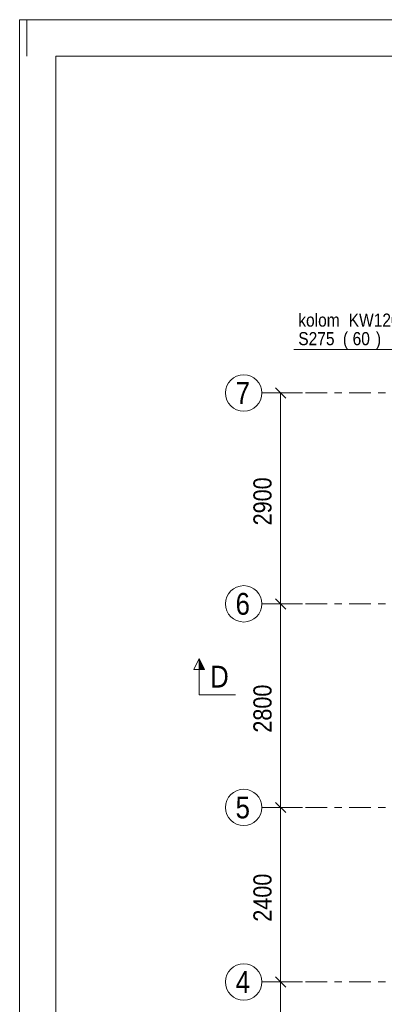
# Model space of a CAD drawing. Header units: millimetres. Extents: x -914 to -73, y -1403 to -809.
# Tile 39 of 79: x -914 to -864, y -944 to -809. Entities that reach past the tile are written whole.
import ezdxf

# ---------------------------------------------------------------- set-up
doc = ezdxf.new("R2010")
doc.units = ezdxf.units.MM
doc.linetypes.add('XKITLINE00', pattern=[0])
doc.linetypes.add('XKITLINE03', pattern=[6, 3, -1, 1, -1])
for name, color, linetype, lineweight in [('Offset', 4, 'Continuous', 0), ('Onderbreken', 7, 'Continuous', 0), ('Onderdeel label', 2, 'Continuous', 0), ('Stramien', 4, 'Continuous', 0), ('Tekening kader', 3, 'Continuous', 0)]:
    doc.layers.add(name, color=color, linetype=linetype, lineweight=lineweight)
doc.styles.add('ARIAL', font='arial.ttf')

msp = doc.modelspace()

# ---------------------------------------------------------------- hatches: boundary and pattern name
at = {"layer": 'Onderbreken'}
msp.add_hatch(color=256, dxfattribs=at).paths.add_polyline_path([(-889.44, -898.32), (-889.44, -896.82), (-888.69, -898.32)], flags=17)

# ---------------------------------------------------------------- linework, layer by layer
at = {"layer": 'Offset', "linetype": 'XKITLINE00', "lineweight": 0}
for p, q in [((-878.94, -859.61), (-877.52, -861.02)), ((-875.23, -860.31), (-880.73, -860.31)), ((-878.23, -889.31), (-878.23, -860.31)), ((-875.23, -889.31), (-880.73, -889.31)), ((-875.23, -889.31), (-880.73, -889.31)), ((-878.94, -888.61), (-877.52, -890.02)), ((-878.94, -888.61), (-877.52, -890.02)), ((-878.23, -917.31), (-878.23, -889.31)), ((-878.94, -916.61), (-877.52, -918.02)), ((-878.94, -916.61), (-877.52, -918.02)), ((-875.23, -917.31), (-880.73, -917.31)), ((-875.23, -917.31), (-880.73, -917.31)), ((-878.23, -941.31), (-878.23, -917.31)), ((-878.94, -940.61), (-877.52, -942.02)), ((-878.94, -940.61), (-877.52, -942.02)), ((-875.23, -941.31), (-880.73, -941.31)), ((-875.23, -941.31), (-880.73, -941.31)), ((-878.23, -968.31), (-878.23, -941.31))]:
    msp.add_line(p, q, dxfattribs=at)
at = {"layer": 'Offset'}
for p in [(-878.23, -860.31), (-878.23, -889.31), (-878.23, -889.31), (-878.23, -917.31), (-878.23, -917.31), (-878.23, -941.31), (-878.23, -941.31)]:
    msp.add_point(p, dxfattribs=at)
at = {"layer": 'Onderbreken', "linetype": 'XKITLINE00', "lineweight": 0}
for p, q in [((-890.19, -898.32), (-889.44, -896.82)), ((-889.44, -896.82), (-888.69, -898.32)), ((-889.44, -901.82), (-889.44, -896.82)), ((-888.69, -898.32), (-890.19, -898.32)), ((-889.44, -901.82), (-884.44, -901.82))]:
    msp.add_line(p, q, dxfattribs=at)
at = {"layer": 'Onderdeel label', "linetype": 'XKITLINE00', "lineweight": 0}
msp.add_line((-876.4, -854.34), (-853.82, -854.34), dxfattribs=at)
at = {"layer": 'Stramien', "linetype": 'XKITLINE03', "lineweight": 0}
for p, q in [((-880.81, -860.31), (-445.81, -860.31)), ((-880.81, -889.31), (-445.81, -889.31)), ((-880.81, -917.31), (-445.81, -917.31)), ((-880.81, -941.31), (-445.81, -941.31))]:
    msp.add_line(p, q, dxfattribs=at)
at = {"layer": 'Stramien', "linetype": 'XKITLINE00', "lineweight": 0}
for centre in [(-883.31, -860.31), (-883.31, -889.31), (-883.31, -917.31), (-883.31, -941.31)]:
    msp.add_circle(centre, 2.5, dxfattribs=at)
at = {"layer": 'Tekening kader', "linetype": 'XKITLINE00', "lineweight": 0}
for p, q in [((-73.15, -808.98), (-914.15, -808.98)), ((-914.15, -808.98), (-914.15, -1402.98)), ((-909.15, -808.98), (-914.15, -808.98)), ((-913.15, -813.98), (-913.15, -808.98)), ((-78.15, -813.98), (-909.15, -813.98)), ((-909.15, -813.98), (-909.15, -1397.98))]:
    msp.add_line(p, q, dxfattribs=at)

# ---------------------------------------------------------------- texts
at = {"layer": 'Offset', "style": 'ARIAL', "width": 0.85}
for s, p in [('2900', (-879.48, -878.52)), ('2800', (-879.48, -907.02)), ('2400', (-879.48, -933.02))]:
    msp.add_text(s, height=2.5, rotation=90.0002, dxfattribs=at).set_placement(p)
at = {"layer": 'Onderbreken', "style": 'ARIAL', "width": 0.85}
msp.add_text('D', height=3, dxfattribs=at).set_placement((-887.94, -900.82))
at = {"layer": 'Onderdeel label', "style": 'ARIAL', "width": 0.85}
for s, p in [('kolom', (-875.8, -851.19)), ('KW120/80/8', (-868.86, -851.19)), ('S275', (-875.8, -853.74)), ('(', (-869.66, -853.74)), ('60', (-868.32, -853.74)), (')', (-865.11, -853.74))]:
    msp.add_text(s, height=1.8, dxfattribs=at).set_placement(p)
at = {"layer": 'Stramien', "style": 'ARIAL', "width": 0.85}
for s, p in [('7', (-884.43, -861.81)), ('6', (-884.43, -890.81)), ('5', (-884.43, -918.81)), ('4', (-884.43, -942.81))]:
    msp.add_text(s, height=3, dxfattribs=at).set_placement(p)

doc.saveas('drawing.dxf')
